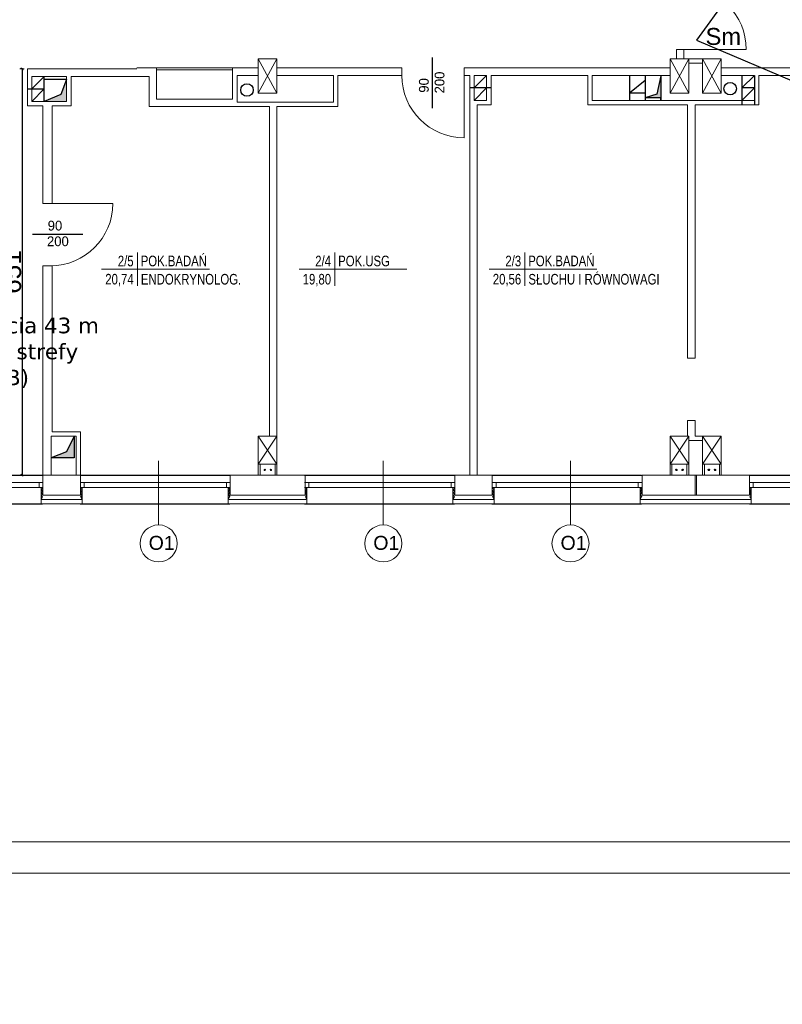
# Model space of a CAD drawing. Header units: millimetres. Extents: x 126553 to 403692, y -95821 to 38049.
# Tile 150 of 256: x 218546 to 219768, y 5235 to 6814. Entities that reach past the tile are written whole.
import ezdxf
from ezdxf import colors
from ezdxf.entities.mleader import LeaderData, LeaderLine
from ezdxf.enums import TextEntityAlignment as Align
from ezdxf.math import Vec2, Vec3

# ---------------------------------------------------------------- set-up
doc = ezdxf.new("R2010")
doc.units = ezdxf.units.MM
for name, color, linetype, lineweight in [('_(06 GRUBA)', 7, 'Continuous', 40), ('docieplenie', 6, 'Continuous', 18), ('docieplenie zew.', 6, 'Continuous', 18), ('OKNA', 7, 'Continuous', 13), ('opisy', 7, 'Continuous', 18), ('ramki', 250, 'Continuous', 13), ('TEREN', 1, 'Continuous', 40), ('WYMIAR', 7, 'Continuous', 18), ('ŚCIANY CIENKIE', 7, 'Continuous', 18), ('ŚCIANY GRUBE', 7, 'Continuous', 20)]:
    doc.layers.add(name, color=color, linetype=linetype, lineweight=lineweight)
doc.layers.add('KOMINY', color=94, linetype='Continuous', plot=False)
doc.layers.add('WENTYLE_WADLIWE', color=1, linetype='Continuous')
doc.layers.add('WIDOK', color=7, linetype='Continuous')
doc.styles.add('Arial', font='arial.ttf')
doc.styles.add('ROMANS', font='romans.shx', dxfattribs={"width": 0.7})
doc.styles.add('STYLE1', font='txt', dxfattribs={"width": 0.8})
doc.linetypes.add('ZIGZAG', pattern='A,0.0001,-0.2,[131,LTYPESHP.SHX,S=0.2,R=0,X=-0.2,Y=0],-0.4,[131,LTYPESHP.SHX,S=0.2,R=180,X=0.2,Y=0],-0.2', length=0.8001)
doc.dimstyles.new('cm_cm 1_100', dxfattribs={"dimtxt": 30, "dimasz": 0.5, "dimexe": 5, "dimexo": 3, "dimgap": 1, "dimtad": 1, "dimdec": 1, "dimrnd": 1, "dimdsep": 46, "dimtxsty": 'Arial', "dimblk": 'B', "dimcen": 0, "dimdle": 5, "dimse1": 1, "dimse2": 1, "dimclrd": 256, "dimclre": 256, "dimclrt": 6, "dimadec": 4, "dimazin": 0, "dimtfac": 1, "dimtdec": 1, "dimtmove": 0, "dimatfit": 3, "dimldrblk": 'NONE', "dimfxl": 1, "dimarcsym": 0})

# ---------------------------------------------------------------- blocks, each defined once
blk = doc.blocks.new('METKA')
for p, q in [((0, 26.9), (0, -26.9)), ((-57.4, 0), (115.4, 0))]:
    blk.add_line(p, q)
at = {"layer": 'opisy', "style": 'STYLE1', "width": 0.8, "flags": 4}
for tag, p in [('NUMER', (-6.1, 4.5)), ('POWIERZCHNIA', (-6, -24.6))]:
    blk.add_attdef(tag, text='', height=17, dxfattribs=at).set_placement(p, align=Align.RIGHT)
for tag, p in [('NAZWA', (5.3, 4.6)), ('POSADZKA', (5.6, -24.7))]:
    blk.add_attdef(tag, p, '', height=17, dxfattribs=at)
blk = doc.blocks.new('stolarka1')
at = {"layer": 'opisy', "color": 8}
blk.add_line((6731.2, -4655), (6731.2, -4757.8), dxfattribs=at)
at = {"layer": 'opisy'}
blk.add_circle((6731.2, -4787.5), 29.7, dxfattribs=at)
at = {"layer": 'opisy', "insert": (6715.2, -4775.4), "char_height": 22.4, "width": 15.9, "attachment_point": 1}
blk.add_mtext('{\\fArial|b0|i0|c238|p34;O1}', dxfattribs=at)
blk = doc.blocks.new('B')
at = {"color": 2}
blk.add_line((-3.5, -3.5), (3.5, 3.5), dxfattribs=at)
at = {"color": 6}
blk.add_line((-2.5, 0), (2.5, 0), dxfattribs=at)
blk.add_line((0, -7), (0, 7))
blk = doc.blocks.new('*D3053')
at = {"layer": 'Defpoints', "color": 0, "lineweight": -3}
for p in [(218558.7, 6734.9), (218550.2, 6083.7), (218568.6, 6083.7)]:
    blk.add_point(p, dxfattribs=at)
at = {"layer": 'WYMIAR', "lineweight": -2}
blk.add_line((218550.2, 6734.4), (218550.2, 6084.2), dxfattribs=at)
at = {"layer": 'WYMIAR', "lineweight": -2, "xscale": 0.5, "yscale": 0.5, "zscale": 0.5}
for p, rotation in [((218550.2, 6734.9), 90), ((218550.2, 6083.7), 270)]:
    blk.add_blockref('B', p, dxfattribs=dict(at, rotation=rotation))
at = {"layer": 'WYMIAR', "color": 6, "lineweight": -3, "insert": (218533.9, 6409.3), "char_height": 30, "attachment_point": 5, "rotation": 90, "style": 'Arial'}
blk.add_mtext('651', dxfattribs=at)
blk = doc.blocks.new('_None')

msp = doc.modelspace()

# ---------------------------------------------------------------- hatches: boundary and pattern name
at = {"layer": 'KOMINY'}
for points in [[(218621.72515, 6717.87339), (218621.70515, 6717.87339), (218612.50165, 6693.69312), (218585.72515, 6682.87339), (218621.72515, 6682.87339)], [(219548.72515, 6688.67806), (219573.72515, 6688.67806), (219573.72515, 6723.67806), (219567.49467, 6694.58797)], [(218633.70233, 6146.17806), (218621.49963, 6121.07489), (218596.72515, 6111.17806), (218633.70233, 6111.17806)]]:
    msp.add_hatch(color=0, dxfattribs=at).paths.add_polyline_path(points)

# ---------------------------------------------------------------- linework, layer by layer
at = {"layer": 'docieplenie', "color": 0, "linetype": 'ZIGZAG'}
for p, q in [((218580.92678, 6060.0264), (218583.4985, 6062.51847)), ((218583.4985, 6062.51847), (218582.2516, 6063.5308)), ((218643.88954, 6062.70489), (218644.75314, 6063.45522)), ((218646.51761, 6060.64146), (218643.88954, 6062.70489)), ((218883.44059, 6060.69675), (218881.21666, 6063.24586)), ((219004.18805, 6058.65362), (219006.44118, 6061.48408)), ((219006.44118, 6061.48408), (219004.25247, 6063.47824)), ((219240.92678, 6060.0264), (219243.4985, 6062.51847)), ((219243.4985, 6062.51847), (219242.2516, 6063.5308)), ((219303.88954, 6062.70489), (219304.75314, 6063.45522)), ((219306.51761, 6060.64146), (219303.88954, 6062.70489)), ((219543.44059, 6060.69675), (219541.21666, 6063.24586)), ((219716.18795, 6058.65362), (219718.44109, 6061.48408)), ((219716.18805, 6058.65362), (219718.44118, 6061.48408)), ((219718.44109, 6061.48408), (219716.25238, 6063.47824)), ((219718.44118, 6061.48408), (219716.25247, 6063.47824)), ((218580.87527, 6050.75245), (218583.52154, 6053.12851)), ((218583.22188, 6048.92405), (218580.87527, 6050.75245)), ((218580.91371, 6055.08295), (218583.51845, 6057.59137)), ((218583.52154, 6053.12851), (218580.91371, 6055.08295)), ((218580.91518, 6046.39691), (218583.22188, 6048.92405)), ((218582.20655, 6044.72881), (218580.91518, 6046.39691)), ((218583.51845, 6057.59137), (218580.92678, 6060.0264)), ((218643.86665, 6053.75122), (218646.48004, 6056.10187)), ((218646.46684, 6051.59823), (218643.86665, 6053.75122)), ((218643.88954, 6058.54051), (218646.51761, 6060.64146)), ((218646.48004, 6056.10187), (218643.88954, 6058.54051)), ((218644.12668, 6049.11117), (218646.46684, 6051.59823)), ((218646.57836, 6047.21799), (218644.12668, 6049.11117)), ((218645.05118, 6044.72881), (218646.57836, 6047.21799)), ((218880.95002, 6052.62216), (218883.37529, 6055.27165)), ((218883.20668, 6049.22323), (218880.95002, 6052.62216)), ((218880.98275, 6046.70681), (218883.20668, 6049.22323)), ((218882.1639, 6044.7064), (218880.98275, 6046.70681)), ((218881.08591, 6058.14754), (218883.44059, 6060.69675)), ((218883.37529, 6055.27165), (218881.08591, 6058.14754)), ((219006.24806, 6056.14476), (219004.18805, 6058.65362)), ((219004.18805, 6053.70033), (219006.24806, 6056.14476)), ((219006.31249, 6051.96342), (219004.18805, 6053.70033)), ((219004.18805, 6049.13296), (219006.31249, 6051.96342)), ((219006.24806, 6047.01012), (219004.18805, 6049.13296)), ((219004.89624, 6044.7064), (219006.24806, 6047.01012)), ((219240.87527, 6050.75245), (219243.52154, 6053.12851)), ((219243.22188, 6048.92405), (219240.87527, 6050.75245)), ((219240.91371, 6055.08295), (219243.51845, 6057.59137)), ((219243.52154, 6053.12851), (219240.91371, 6055.08295)), ((219240.91518, 6046.39691), (219243.22188, 6048.92405)), ((219242.20655, 6044.72881), (219240.91518, 6046.39691)), ((219243.51845, 6057.59137), (219240.92678, 6060.0264)), ((219303.86665, 6053.75122), (219306.48004, 6056.10187)), ((219306.46684, 6051.59823), (219303.86665, 6053.75122)), ((219303.88954, 6058.54051), (219306.51761, 6060.64146)), ((219306.48004, 6056.10187), (219303.88954, 6058.54051)), ((219304.12668, 6049.11117), (219306.46684, 6051.59823)), ((219306.57836, 6047.21799), (219304.12668, 6049.11117)), ((219305.05118, 6044.72881), (219306.57836, 6047.21799)), ((219540.95002, 6052.62216), (219543.37529, 6055.27165)), ((219543.20668, 6049.22323), (219540.95002, 6052.62216)), ((219540.98275, 6046.70681), (219543.20668, 6049.22323)), ((219542.1639, 6044.7064), (219540.98275, 6046.70681)), ((219541.08591, 6058.14754), (219543.44059, 6060.69675)), ((219543.37529, 6055.27165), (219541.08591, 6058.14754)), ((219718.24797, 6056.14476), (219716.18795, 6058.65362)), ((219716.18795, 6053.70033), (219718.24797, 6056.14476)), ((219718.31239, 6051.96342), (219716.18795, 6053.70033)), ((219716.18795, 6049.13296), (219718.31239, 6051.96342)), ((219718.24797, 6047.01012), (219716.18795, 6049.13296)), ((219718.24806, 6056.14476), (219716.18805, 6058.65362)), ((219716.18805, 6053.70033), (219718.24806, 6056.14476)), ((219718.31249, 6051.96342), (219716.18805, 6053.70033)), ((219716.18805, 6049.13296), (219718.31249, 6051.96342)), ((219718.24806, 6047.01012), (219716.18805, 6049.13296)), ((218582.20655, 6044.72881), (218645.05118, 6044.72881)), ((218882.1639, 6044.7064), (219004.89624, 6044.7064)), ((219242.20655, 6044.72881), (219305.05118, 6044.72881)), ((219542.1639, 6044.7064), (219718.72515, 6044.7064)), ((219578.73746, 6044.7064), (219718.72505, 6044.7064))]:
    msp.add_line(p, q, dxfattribs=at)
at = {"layer": 'docieplenie', "color": 0}
for p, q in [((219006.72515, 6037.67806), (219006.72515, 6063.67806)), ((218880.72515, 6051.67806), (218880.72515, 6037.67806)), ((219540.72515, 6051.67806), (219540.72515, 6037.67806))]:
    msp.add_line(p, q, dxfattribs=at)
at = {"layer": 'docieplenie', "color": 0, "lineweight": 0}
for points in [[(219598.72515, 6751.17806), (219598.72515, 6766.11791)], [(219610.72515, 6751.17806), (219610.72515, 6766.11791)], [(219258.72515, 6724.48194), (219258.72515, 6624.48194)], [(218595.72515, 6519.2153), (218695.72515, 6519.2153)]]:
    msp.add_lwpolyline(points, dxfattribs=at)
at = {"layer": 'docieplenie', "color": 0}
msp.add_lwpolyline([(219611.22515, 6766.11791), (219710.72515, 6766.11791)], dxfattribs=at)
msp.add_lwpolyline([(219611.22515, 6766.11791), (219710.72515, 6766.11791)], dxfattribs=at)
at = {"layer": 'docieplenie', "color": 0, "lineweight": 30}
for points in [[(219207.81041, 6672.15834), (219207.81041, 6753.02628)], [(218566.71698, 6469.96129), (218647.58492, 6469.96129)]]:
    msp.add_lwpolyline(points, dxfattribs=at)
at = {"layer": 'docieplenie', "color": 0}
msp.add_arc((219610.72515, 6766.11791), 100, 0, 90, dxfattribs=at)
at = {"layer": 'docieplenie', "color": 0, "lineweight": 0}
for centre, start, end in [((219258.72515, 6724.48194), 180, 270), ((218595.72515, 6519.2153), 270, 0)]:
    msp.add_arc(centre, 100, start, end, dxfattribs=at)
at = {"layer": 'docieplenie zew.', "color": 0}
for p, q in [((218583.72515, 6063.67806), (218580.72515, 6063.67806)), ((218580.72515, 6063.67806), (218580.72515, 6037.67806)), ((218646.72515, 6063.67806), (218643.72515, 6063.67806)), ((218646.72515, 6037.67806), (218646.72515, 6063.67806)), ((218883.72515, 6063.67806), (218880.72515, 6063.67806)), ((218880.72515, 6063.67806), (218880.72515, 6037.67806)), ((218883.72515, 6063.67806), (218880.72515, 6063.67806)), ((218880.72515, 6063.67806), (218880.72515, 6051.67806)), ((219006.72515, 6063.67806), (219003.72515, 6063.67806)), ((219006.72515, 6063.67806), (219003.72515, 6063.67806)), ((219006.72515, 6037.67806), (219006.72515, 6063.67806)), ((219243.72515, 6063.67806), (219240.72515, 6063.67806)), ((219240.72515, 6063.67806), (219240.72515, 6037.67806)), ((219306.72515, 6063.67806), (219303.72515, 6063.67806)), ((219306.72515, 6037.67806), (219306.72515, 6063.67806)), ((219543.72515, 6063.67806), (219540.72515, 6063.67806)), ((219540.72515, 6063.67806), (219540.72515, 6037.67806)), ((219543.72515, 6063.67806), (219540.72515, 6063.67806)), ((219540.72515, 6063.67806), (219540.72515, 6051.67806)), ((219718.72505, 6063.67806), (219715.72505, 6063.67806)), ((219718.72505, 6063.67806), (219715.72505, 6063.67806)), ((219718.72515, 6063.67806), (219715.72515, 6063.67806)), ((219718.72515, 6063.67806), (219715.72515, 6063.67806)), ((219718.72505, 6037.67806), (219718.72505, 6063.67806)), ((219718.72515, 6037.67806), (219718.72515, 6063.67806)), ((218580.72515, 6037.67806), (218643.72515, 6037.67806)), ((218643.72515, 6037.67806), (218646.72515, 6037.67806)), ((218880.72515, 6037.67806), (219003.72515, 6037.67806)), ((218880.72515, 6037.67806), (219003.72515, 6037.67806)), ((219003.72515, 6037.67806), (219006.72515, 6037.67806)), ((219003.72515, 6037.67806), (219006.72515, 6037.67806)), ((219240.72515, 6037.67806), (219303.72515, 6037.67806)), ((219303.72515, 6037.67806), (219306.72515, 6037.67806)), ((219540.72515, 6037.67806), (219663.72515, 6037.67806)), ((219540.72515, 6037.67806), (219718.72515, 6037.67806)), ((219578.73746, 6037.67806), (219663.72505, 6037.67806)), ((219578.73746, 6037.67806), (219718.72505, 6037.67806)), ((219663.72505, 6037.67806), (219666.72505, 6037.67806)), ((219663.72505, 6037.67806), (219666.72505, 6037.67806)), ((219663.72515, 6037.67806), (219666.72515, 6037.67806)), ((219663.72515, 6037.67806), (219666.72515, 6037.67806))]:
    msp.add_line(p, q, dxfattribs=at)
at = {"layer": 'KOMINY', "color": 0}
for p, q in [((219294.72515, 6724.48194), (219274.72515, 6704.48194)), ((219723.72515, 6724.48194), (219703.72515, 6704.48194)), ((219703.72515, 6724.48194), (219703.72515, 6677.48194)), ((219723.72515, 6724.48194), (219723.72515, 6677.48194)), ((218585.72515, 6722.87339), (218565.72515, 6702.87339)), ((218585.72515, 6682.87339), (218585.72515, 6722.87339)), ((218621.72515, 6717.87339), (218585.72515, 6717.87339)), ((218621.72515, 6717.92593), (218612.50165, 6693.69312)), ((219523.72515, 6723.67806), (219523.72515, 6683.67806)), ((219548.72515, 6716.17806), (219523.72515, 6696.17806)), ((219548.72515, 6723.67806), (219548.72515, 6683.67806)), ((219573.72515, 6723.67806), (219567.49467, 6694.58797)), ((219573.72515, 6723.67806), (219573.72515, 6683.67806)), ((218558.72515, 6702.87339), (218585.72515, 6702.87339)), ((218585.72515, 6702.87339), (218565.72515, 6682.87339)), ((218612.50165, 6693.69312), (218585.72515, 6682.87339)), ((219301.72515, 6704.48194), (219267.72515, 6704.48194)), ((219294.72515, 6704.48194), (219274.72515, 6684.48194)), ((219548.72515, 6696.17806), (219523.72515, 6696.17806)), ((219567.49467, 6694.58797), (219548.72515, 6688.67806)), ((219723.72515, 6704.48194), (219703.72515, 6704.48194)), ((219723.72515, 6704.48194), (219703.72515, 6684.48194)), ((219573.72515, 6688.67806), (219548.72515, 6688.67806)), ((219573.72515, 6683.67806), (219573.72515, 6688.67806)), ((218633.70233, 6146.17806), (218621.49963, 6121.07489)), ((218633.70233, 6146.17806), (218633.70233, 6111.17806)), ((218621.49963, 6121.07489), (218596.72515, 6111.17806)), ((218633.70233, 6111.17806), (218596.72515, 6111.17806))]:
    msp.add_line(p, q, dxfattribs=at)
for centre in [(218910.69548, 6700.98248), (219684.95195, 6703.18801)]:
    msp.add_circle(centre, 10, dxfattribs=at)
at = {"layer": 'OKNA', "color": 0}
for p, q in [((218343.10015, 6071.67806), (218583.10015, 6071.67806)), ((218343.10015, 6063.67806), (218583.10015, 6063.67806)), ((218577.72515, 6063.67806), (218577.72515, 6071.67806)), ((218643.10015, 6071.67806), (218883.10015, 6071.67806)), ((218643.10015, 6063.67806), (218883.10015, 6063.67806)), ((218649.72515, 6063.67806), (218649.72515, 6071.67806)), ((218877.72515, 6063.67806), (218877.72515, 6071.67806)), ((219003.10015, 6071.67806), (219243.10015, 6071.67806)), ((219003.10015, 6063.67806), (219243.10015, 6063.67806)), ((219009.72515, 6063.67806), (219009.72515, 6071.67806)), ((219237.72515, 6063.67806), (219237.72515, 6071.67806)), ((219303.10015, 6071.67806), (219543.10015, 6071.67806)), ((219303.10015, 6063.67806), (219543.10015, 6063.67806)), ((219309.72515, 6063.67806), (219309.72515, 6071.67806)), ((219537.72515, 6063.67806), (219537.72515, 6071.67806)), ((219715.72505, 6071.67806), (219955.72505, 6071.67806)), ((219715.72505, 6063.67806), (219955.72505, 6063.67806)), ((219715.72515, 6071.67806), (219749.80853, 6071.67806)), ((219715.72515, 6063.67806), (219749.80853, 6063.67806)), ((219721.72505, 6063.67806), (219721.72505, 6071.67806)), ((219721.72515, 6063.67806), (219721.72515, 6071.67806))]:
    msp.add_line(p, q, dxfattribs=at)
at = {"layer": 'ramki', "color": 0, "ltscale": 0.6}
for points in [[(213966.30998, 9645.64919), (226870.0253, 9645.64919), (226870.0253, 5445.64919), (213966.30998, 5445.64919)], [(214166.30998, 9595.64919), (226820.0253, 9595.64919), (226820.0253, 5495.64919), (214166.30998, 5495.64919)]]:
    msp.add_lwpolyline(points, close=True, dxfattribs=at)
at = {"layer": 'WIDOK', "color": 0}
for p, q in [((218343.10015, 6083.67806), (218583.10015, 6083.67806)), ((218643.10015, 6083.67806), (218883.10015, 6083.67806)), ((219003.10015, 6083.67806), (219243.10015, 6083.67806)), ((219303.10015, 6083.67806), (219543.10015, 6083.67806)), ((219715.72505, 6083.67806), (219955.72505, 6083.67806)), ((219715.72515, 6083.67806), (219749.80853, 6083.67806)), ((218343.10015, 6037.67806), (218583.10015, 6037.67806)), ((218643.10015, 6037.67806), (218883.10015, 6037.67806)), ((219003.10015, 6037.67806), (219243.10015, 6037.67806)), ((219303.10015, 6037.67806), (219543.10015, 6037.67806)), ((219715.72505, 6037.67806), (219955.72505, 6037.67806)), ((219715.72515, 6037.67806), (219749.80853, 6037.67806))]:
    msp.add_line(p, q, dxfattribs=at)
at = {"layer": 'ŚCIANY CIENKIE', "color": 0}
for p, q in [((218958.72515, 6751.17806), (218928.72515, 6696.17806)), ((218928.72515, 6751.17806), (218958.72515, 6696.17806)), ((219618.72505, 6751.17806), (219588.72505, 6696.17806)), ((219588.72505, 6751.17806), (219618.72505, 6696.17806)), ((219618.72515, 6751.17806), (219588.72515, 6696.17806)), ((219588.72515, 6751.17806), (219618.72515, 6696.17806)), ((219670.72505, 6751.17806), (219640.72505, 6696.17806)), ((219640.72505, 6751.17806), (219670.72505, 6696.17806)), ((219670.72515, 6751.17806), (219640.72515, 6696.17806)), ((219640.72515, 6751.17806), (219670.72515, 6696.17806)), ((218765.72515, 6736.48194), (218887.72515, 6736.48194)), ((218765.72515, 6733.48194), (218887.72515, 6733.48194)), ((218958.72515, 6146.17806), (218928.72515, 6101.17806)), ((218928.72515, 6146.17806), (218958.72515, 6101.17806)), ((219618.72505, 6146.17806), (219588.72505, 6101.17806)), ((219588.72505, 6146.17806), (219618.72505, 6101.17806)), ((219618.72515, 6146.17806), (219588.72515, 6101.17806)), ((219588.72515, 6146.17806), (219618.72515, 6101.17806)), ((219670.72505, 6146.17806), (219640.72505, 6101.17806)), ((219640.72505, 6146.17806), (219670.72505, 6101.17806)), ((219670.72515, 6146.17806), (219640.72515, 6101.17806)), ((219640.72515, 6146.17806), (219670.72515, 6101.17806))]:
    msp.add_line(p, q, dxfattribs=at)
at = {"layer": 'ŚCIANY GRUBE', "color": 0}
for p, q in [((219610.72515, 6766.11791), (219598.72515, 6766.11791)), ((218928.72515, 6751.17806), (218928.72515, 6696.17806)), ((218928.72515, 6751.17806), (218958.72515, 6751.17806)), ((218958.72515, 6696.17806), (218958.72515, 6751.17806)), ((219618.72505, 6751.17806), (219588.72505, 6751.17806)), ((219588.72505, 6696.17806), (219588.72505, 6751.17806)), ((219588.72515, 6751.17806), (219588.72515, 6696.17806)), ((219588.72515, 6751.17806), (219618.72515, 6751.17806)), ((219630.72505, 6751.17806), (219618.72505, 6751.17806)), ((219618.72505, 6751.17806), (219618.72505, 6696.17806)), ((219630.72505, 6744.17806), (219618.72505, 6744.17806)), ((219618.72515, 6696.17806), (219618.72515, 6751.17806)), ((219618.72515, 6751.17806), (219628.72515, 6751.17806)), ((219618.72515, 6744.17806), (219628.72515, 6744.17806)), ((219628.72515, 6751.17806), (219630.72515, 6751.17806)), ((219628.72515, 6744.17806), (219630.72515, 6744.17806)), ((219640.72505, 6751.17806), (219630.72505, 6751.17806)), ((219640.72505, 6744.17806), (219630.72505, 6744.17806)), ((219630.72515, 6751.17806), (219640.72515, 6751.17806)), ((219630.72515, 6744.17806), (219640.72515, 6744.17806)), ((219670.72505, 6751.17806), (219640.72505, 6751.17806)), ((219640.72505, 6696.17806), (219640.72505, 6751.17806)), ((219640.72515, 6751.17806), (219640.72515, 6696.17806)), ((219640.72515, 6751.17806), (219670.72515, 6751.17806)), ((219670.72505, 6751.17806), (219670.72505, 6696.17806)), ((219670.72515, 6696.17806), (219670.72515, 6751.17806)), ((218558.72515, 6734.87339), (218734.22515, 6734.87339)), ((218558.72515, 6675.87339), (218558.72515, 6734.87339)), ((218734.22515, 6736.48194), (218765.72515, 6736.48194)), ((218765.72515, 6736.48194), (218765.72515, 6686.48194)), ((218887.72515, 6686.48194), (218887.72515, 6736.48194)), ((218887.72515, 6736.48194), (218928.72515, 6736.48194)), ((218894.72515, 6724.48194), (218928.72515, 6724.48194)), ((218894.72515, 6681.48194), (218894.72515, 6724.48194)), ((218958.72515, 6736.48194), (219158.68975, 6736.48194)), ((218958.72515, 6724.48194), (219049.20848, 6724.48194)), ((219049.20848, 6681.48194), (219049.20848, 6724.48194)), ((219056.20848, 6674.48194), (219056.20848, 6724.48194)), ((219056.20848, 6724.48194), (219158.68975, 6724.48194)), ((219158.68975, 6736.48194), (219158.68975, 6724.48194)), ((219158.72515, 6736.48194), (219158.72515, 6724.48194)), ((219158.72515, 6736.48194), (219158.72515, 6724.48194)), ((219158.76054, 6736.48194), (219158.76054, 6724.48194)), ((219258.72515, 6736.48194), (219258.72515, 6724.48194)), ((219258.72515, 6736.48194), (219588.72515, 6736.48194)), ((219258.72515, 6724.48194), (219258.72515, 6736.48194)), ((219258.72515, 6724.48194), (219258.72515, 6736.48194)), ((219258.72515, 6736.48194), (219258.72515, 6716.48194)), ((219258.72515, 6724.48194), (219258.72515, 6736.48194)), ((219258.72515, 6724.48194), (219258.72515, 6736.48194)), ((219258.72515, 6736.48194), (219258.72515, 6724.48194)), ((219258.72515, 6724.48194), (219267.72515, 6724.48194)), ((219267.72515, 6083.67806), (219267.72515, 6724.48194)), ((219274.72515, 6724.48194), (219274.72515, 6684.48194)), ((219274.72515, 6684.48194), (219274.72515, 6724.48194)), ((219274.72515, 6724.48194), (219294.72515, 6724.48194)), ((219294.72515, 6684.48194), (219294.72515, 6724.48194)), ((219301.72515, 6677.48194), (219301.72515, 6724.48194)), ((219301.72515, 6724.48194), (219456.72515, 6724.48194)), ((219456.72515, 6677.48194), (219456.72515, 6724.48194)), ((219463.72515, 6724.48194), (219463.72515, 6684.48194)), ((219463.72515, 6684.48194), (219463.72515, 6724.48194)), ((219463.72515, 6724.48194), (219588.72515, 6724.48194)), ((219588.72505, 6736.48194), (219578.73746, 6736.48194)), ((219578.73746, 6736.48194), (219588.72505, 6736.48194)), ((219588.72505, 6724.48194), (219578.73746, 6724.48194)), ((219578.73746, 6724.48194), (219588.72505, 6724.48194)), ((220042.25905, 6736.48194), (219670.72505, 6736.48194)), ((219730.72505, 6736.48194), (219670.72505, 6736.48194)), ((219723.72505, 6724.48194), (219670.72505, 6724.48194)), ((219723.72505, 6724.48194), (219670.72505, 6724.48194)), ((219749.80853, 6736.48194), (219670.72515, 6736.48194)), ((219723.72515, 6724.48194), (219670.72515, 6724.48194)), ((219723.72515, 6724.48194), (219670.72515, 6724.48194)), ((219723.72505, 6684.48194), (219723.72505, 6724.48194)), ((219723.72515, 6684.48194), (219723.72515, 6724.48194)), ((219795.72505, 6724.48194), (219730.72505, 6724.48194)), ((219730.72505, 6677.48194), (219730.72505, 6724.48194)), ((219749.80853, 6724.48194), (219730.72515, 6724.48194)), ((219730.72515, 6677.48194), (219730.72515, 6724.48194)), ((218565.72515, 6682.87339), (218565.72515, 6722.87339)), ((218565.72515, 6722.87339), (218621.72515, 6722.87339)), ((218621.72515, 6682.87339), (218621.72515, 6722.87339)), ((218621.72515, 6682.87339), (218621.72515, 6717.87339)), ((218628.72515, 6675.87339), (218628.72515, 6722.87339)), ((218628.72515, 6722.87339), (218639.22515, 6722.87339)), ((218639.22515, 6722.90064), (218753.72515, 6722.90064)), ((218753.72515, 6674.48194), (218753.72515, 6722.90064)), ((219056.20848, 6674.48194), (219056.20848, 6717.48194)), ((218621.72515, 6682.87339), (218621.72515, 6707.87339)), ((218928.72515, 6696.17806), (218958.72515, 6696.17806)), ((219618.72505, 6696.17806), (219588.72505, 6696.17806)), ((219588.72515, 6696.17806), (219618.72515, 6696.17806)), ((219670.72505, 6696.17806), (219640.72505, 6696.17806)), ((219640.72515, 6696.17806), (219670.72515, 6696.17806)), ((218565.72515, 6682.87339), (218585.72515, 6682.87339)), ((218585.72515, 6682.87339), (218621.72515, 6682.87339)), ((218765.72515, 6686.48194), (218887.72515, 6686.48194)), ((218946.72515, 6681.48194), (218894.72515, 6681.48194)), ((219049.20848, 6681.48194), (218946.72515, 6681.48194)), ((219274.72515, 6684.48194), (219294.72515, 6684.48194)), ((219279.72515, 6083.67806), (219279.72515, 6677.48194)), ((219279.72515, 6677.48194), (219301.72515, 6677.48194)), ((219456.72515, 6677.48194), (219616.72515, 6677.48194)), ((219463.72515, 6684.48194), (219628.72515, 6684.48194)), ((219578.73746, 6684.48194), (219630.72505, 6684.48194)), ((219578.73746, 6677.48194), (219616.72505, 6677.48194)), ((219616.72505, 6677.48194), (219616.72505, 6271.17806)), ((219616.72515, 6677.48194), (219616.72515, 6271.17806)), ((219730.72505, 6677.48194), (219628.72505, 6677.48194)), ((219628.72505, 6677.48194), (219628.72505, 6271.17806)), ((219628.72515, 6684.48194), (219723.72515, 6684.48194)), ((219628.72515, 6677.48194), (219628.72515, 6271.17806)), ((219628.72515, 6677.48194), (219730.72515, 6677.48194)), ((219730.72515, 6677.48194), (219628.72515, 6677.48194)), ((219723.72505, 6684.48194), (219630.72505, 6684.48194)), ((219723.72515, 6684.48194), (219630.72515, 6684.48194)), ((219730.72505, 6677.48194), (219640.72505, 6677.48194)), ((219730.72515, 6677.48194), (219640.72515, 6677.48194)), ((218558.72515, 6675.87339), (218583.72515, 6675.87339)), ((218583.72515, 6675.87339), (218583.72515, 6519.2153)), ((218598.72515, 6675.87339), (218628.72515, 6675.87339)), ((218598.72515, 6675.87339), (218598.72515, 6519.2153)), ((218753.72515, 6674.48194), (218946.72515, 6674.48194)), ((218946.72515, 6146.17806), (218946.72515, 6674.48194)), ((218958.72515, 6146.17806), (218958.72515, 6674.48194)), ((218958.72515, 6674.48194), (219056.20848, 6674.48194)), ((218583.72515, 6519.2153), (218598.72515, 6519.2153)), ((218595.72515, 6519.2153), (218583.72515, 6519.2153)), ((218583.72515, 6419.2153), (218598.72515, 6419.2153)), ((218583.72515, 6419.2153), (218583.72515, 6083.67806)), ((218595.72515, 6419.2153), (218583.72515, 6419.2153)), ((218598.72515, 6419.2153), (218598.72515, 6153.17806)), ((219616.72505, 6271.17806), (219628.72505, 6271.17806)), ((219616.72515, 6271.17806), (219628.72515, 6271.17806)), ((219616.72505, 6171.17806), (219628.72505, 6171.17806)), ((219616.72505, 6171.17806), (219616.72505, 6146.17806)), ((219616.72515, 6146.17806), (219616.72515, 6171.17806)), ((219616.72515, 6171.17806), (219628.72515, 6171.17806)), ((219616.72515, 6171.17806), (219616.72515, 6146.17806)), ((219628.72505, 6171.17806), (219628.72505, 6146.17806)), ((219628.72515, 6171.17806), (219628.72515, 6146.17806)), ((218596.72515, 6146.17806), (218596.72515, 6083.67806)), ((218636.72515, 6146.17806), (218596.72515, 6146.17806)), ((218636.72515, 6146.17806), (218596.72515, 6146.17806)), ((218596.72515, 6146.17806), (218635.72515, 6146.17806)), ((218596.72515, 6146.17806), (218596.72515, 6083.67806)), ((218598.70233, 6146.17806), (218633.70233, 6146.17806)), ((218643.72515, 6153.17806), (218598.72516, 6153.17806)), ((218636.72515, 6083.67806), (218636.72515, 6146.17806)), ((218643.72515, 6083.67806), (218643.72515, 6153.17806)), ((218928.72515, 6146.17806), (218928.72515, 6101.17806)), ((218928.72515, 6146.17806), (218958.72515, 6146.17806)), ((218958.72515, 6101.17806), (218958.72515, 6146.17806)), ((219618.72505, 6146.17806), (219588.72505, 6146.17806)), ((219588.72505, 6101.17806), (219588.72505, 6146.17806)), ((219588.72515, 6146.17806), (219588.72515, 6101.17806)), ((219588.72515, 6146.17806), (219618.72515, 6146.17806)), ((219618.72505, 6146.17806), (219618.72505, 6101.17806)), ((219618.72515, 6101.17806), (219618.72515, 6146.17806)), ((219628.72505, 6146.17806), (219630.72505, 6146.17806)), ((219628.72515, 6146.17806), (219630.72515, 6146.17806)), ((219640.72505, 6146.17806), (219630.72505, 6146.17806)), ((219630.72515, 6146.17806), (219640.72515, 6146.17806)), ((219670.72505, 6146.17806), (219640.72505, 6146.17806)), ((219640.72505, 6101.17806), (219640.72505, 6146.17806)), ((219640.72515, 6146.17806), (219640.72515, 6101.17806)), ((219640.72515, 6146.17806), (219670.72515, 6146.17806)), ((219670.72505, 6146.17806), (219670.72505, 6101.17806)), ((219670.72515, 6101.17806), (219670.72515, 6146.17806)), ((219630.72505, 6139.17806), (219618.72505, 6139.17806)), ((219618.72515, 6139.17806), (219628.72515, 6139.17806)), ((219628.72515, 6139.17806), (219630.72515, 6139.17806)), ((219640.72505, 6139.17806), (219630.72505, 6139.17806)), ((219630.72515, 6139.17806), (219640.72515, 6139.17806)), ((218928.72515, 6101.17806), (218958.72515, 6101.17806)), ((218928.72515, 6101.17806), (218928.72515, 6083.67806)), ((218928.72524, 6101.1781), (218928.72524, 6083.6781)), ((218931.72515, 6101.17806), (218931.72515, 6083.67806)), ((218955.72515, 6101.17806), (218955.72515, 6083.67806)), ((218958.72515, 6101.17806), (218958.72515, 6083.67806)), ((219618.72505, 6101.17806), (219588.72505, 6101.17806)), ((219588.72515, 6101.17806), (219618.72515, 6101.17806)), ((219588.72515, 6101.17806), (219588.72515, 6083.67806)), ((219588.72515, 6101.17801), (219588.72515, 6083.67801)), ((219588.72524, 6101.1781), (219588.72524, 6083.6781)), ((219591.72515, 6101.17806), (219591.72515, 6083.67806)), ((219591.72515, 6101.17801), (219591.72515, 6083.67801)), ((219615.72515, 6101.17806), (219615.72515, 6083.67806)), ((219615.72515, 6101.17801), (219615.72515, 6083.67801)), ((219618.72505, 6101.17806), (219618.72505, 6083.67806)), ((219618.72515, 6101.17806), (219618.72515, 6083.67806)), ((219618.72515, 6101.17801), (219618.72515, 6083.67801)), ((219640.72505, 6101.17806), (219640.72505, 6083.67806)), ((219670.72505, 6101.17806), (219640.72505, 6101.17806)), ((219640.72505, 6101.17801), (219640.72505, 6083.67801)), ((219640.72515, 6101.17806), (219670.72515, 6101.17806)), ((219640.72515, 6101.17806), (219640.72515, 6083.67806)), ((219643.72505, 6101.17806), (219643.72505, 6083.67806)), ((219643.72505, 6101.17801), (219643.72505, 6083.67801)), ((219667.72505, 6101.17806), (219667.72505, 6083.67806)), ((219667.72505, 6101.17801), (219667.72505, 6083.67801)), ((219670.72496, 6101.1781), (219670.72496, 6083.6781)), ((219670.72505, 6101.17806), (219670.72505, 6083.67806)), ((219670.72505, 6101.17801), (219670.72505, 6083.67801)), ((218583.72515, 6083.67806), (218583.72515, 6051.67806)), ((218643.72515, 6083.67806), (218583.72515, 6083.67806)), ((218590.72515, 6083.67806), (218636.72515, 6083.67806)), ((218643.72515, 6051.67806), (218643.72515, 6083.67806)), ((218883.72515, 6083.67806), (218883.72515, 6051.67806)), ((219003.72515, 6083.67806), (218883.72515, 6083.67806)), ((219003.72515, 6051.67806), (219003.72515, 6083.67806)), ((219243.72515, 6083.67806), (219243.72515, 6051.67806)), ((219303.72515, 6083.67806), (219243.72515, 6083.67806)), ((219303.72515, 6083.67806), (219298.72515, 6083.67806)), ((219303.72515, 6051.67806), (219303.72515, 6083.67806)), ((219543.72515, 6051.67806), (219543.72515, 6083.67806)), ((219543.72515, 6083.67806), (219628.72515, 6083.67806)), ((219543.72515, 6083.67806), (219548.72515, 6083.67806)), ((219628.72505, 6083.67806), (219578.73746, 6083.67806)), ((219630.72505, 6083.67806), (219628.72505, 6083.67806)), ((219628.72505, 6083.67806), (219628.72505, 6051.67806)), ((219628.72515, 6083.67806), (219630.72515, 6083.67806)), ((219715.72505, 6083.67806), (219630.72505, 6083.67806)), ((219630.72505, 6083.67806), (219630.72505, 6051.67806)), ((219630.72515, 6083.67806), (219715.72515, 6083.67806)), ((219715.72505, 6051.67806), (219715.72505, 6083.67806)), ((219715.72515, 6083.67806), (219715.72515, 6051.67806)), ((218583.72515, 6051.67806), (218643.72515, 6051.67806)), ((218883.72515, 6051.67806), (219003.72515, 6051.67806)), ((219243.72515, 6051.67806), (219303.72515, 6051.67806)), ((219715.72515, 6051.67806), (219543.72515, 6051.67806)), ((219578.73746, 6051.67806), (219715.72505, 6051.67806))]:
    msp.add_line(p, q, dxfattribs=at)
for centre in [(218939.05609, 6092.12401), (218949.05609, 6092.12401), (219598.3942, 6092.12396), (219599.05609, 6092.12401), (219608.3942, 6092.12396), (219609.05609, 6092.12401), (219650.39411, 6092.12401), (219651.056, 6092.12396), (219660.39411, 6092.12401), (219661.056, 6092.12396)]:
    msp.add_circle(centre, 1.06853, dxfattribs=at)

# ---------------------------------------------------------------- block references
at = {"layer": 'opisy', "color": 0}
for p, values in [((218735.08603, 6413.94252), {'NAZWA': 'POK.BADAŃ', 'POSADZKA': 'ENDOKRYNOLOG.', 'NUMER': '2/5', 'POWIERZCHNIA': '20,74'}), ((219356.08016, 6413.94252), {'NAZWA': 'POK.BADAŃ ', 'POSADZKA': 'SŁUCHU I RÓWNOWAGI', 'NUMER': '2/3', 'POWIERZCHNIA': '20,56'})]:
    msp.add_blockref('METKA', p, dxfattribs=at).add_auto_attribs(values)
ref = msp.add_blockref('METKA', (219051.47785, 6413.94252), dxfattribs=at)
ref.add_attrib('NAZWA', 'POK.USG', (219056.8191, 6418.50151), dxfattribs={"height": 17, "style": 'STYLE1', "width": 0.8, "flags": 4})
ref.add_attrib('NUMER', '2/4', dxfattribs={"height": 17, "style": 'STYLE1', "width": 0.8, "flags": 4}).set_placement((219045.3354, 6418.40995), align=Align.RIGHT)
ref.add_attrib('POWIERZCHNIA', '19,80', dxfattribs={"height": 17, "style": 'STYLE1', "width": 0.8, "flags": 4}).set_placement((219045.43684, 6389.30475), align=Align.RIGHT)
at = {"layer": 'TEREN', "color": 0}
for p in [(212037.88497, 10761.75366), (212397.88497, 10761.75366), (212697.88497, 10761.75366)]:
    msp.add_blockref('stolarka1', p, dxfattribs=at)

# ---------------------------------------------------------------- texts
at = {"layer": 'opisy', "color": 0, "char_height": 15.68, "width": 11.13, "attachment_point": 1, "rotation": 90}
for s, insert in [('200', (219211.37047, 6695.59847)), ('90', (219186.22748, 6696.78635))]:
    msp.add_mtext(s, dxfattribs=dict(at, insert=insert))
at = {"layer": 'opisy', "color": 0, "char_height": 15.68, "width": 11.13, "attachment_point": 1}
for s, insert in [('90', (218591.34499, 6491.54422)), ('200', (218590.15711, 6466.40123))]:
    msp.add_mtext(s, dxfattribs=dict(at, insert=insert))
at = {"layer": 'opisy', "color": 1, "true_color": 0xff0000, "insert": (218311.42209, 6336.12442), "char_height": 25, "width": 776.8981818, "attachment_point": 1}
msp.add_mtext('{\\fVerdana|b0|i0|c238|p34;długość dojścia 43 m \\P(do odrębnej strefy \\Pw pawilonie B)}', dxfattribs=at)
at = {"layer": 'WENTYLE_WADLIWE', "color": 1, "true_color": 0xff0000, "insert": (219645.48224, 6845.87377), "char_height": 27.2, "width": 44.4174403, "attachment_point": 1, "style": 'Arial'}
msp.add_mtext('\\P{\\C5;Sm}', dxfattribs=at)

# ---------------------------------------------------------------- dimensions: what is measured, and where the dimension line sits
at = {"layer": 'WYMIAR', "color": 6, "lineweight": -3}
dim = msp.add_linear_dim(base=(218550.19149, 6083.67806), p1=(218558.72515, 6734.87339), p2=(218568.61899, 6083.67806), angle=90, dimstyle='cm_cm 1_100', dxfattribs=at)
dim.commit()
dim.dimension.update_dxf_attribs({"geometry": '*D3053', "text_midpoint": (218533.8743, 6409.27572)})

# ---------------------------------------------------------------- leaders
at = {"layer": '_(06 GRUBA)', "color": 5, "lineweight": -2}
ml = msp.add_multileader_mtext('Standard', dxfattribs=at)
ml.set_content('drzwi do wymiany na dymoszczelne (Sm)\\Po szerokości skrzydła nieblokowanego minimum 0,9 m w świetle ościeżnicy', color=5, style='ROMANS')
ml.set_leader_properties()
ml.build(insert=Vec2(0, 0))
ml.multileader.update_dxf_attribs({"text_right_attachment_type": 6, "dogleg_length": 0.36, "arrow_head_size": 12, "scale": 3})
ctx = ml.context
ctx.base_point, ctx.scale, ctx.char_height, ctx.arrow_head_size, ctx.landing_gap_size, ctx.plane_origin = Vec3(220732.1025, 5877.81647), 3, 25, 12, 6, Vec3(220244.0059, 5334.97467)
ctx.right_attachment = 6
notes = []
notes.append((ctx, [(1, (1, 1, 0), (221782.6825, 5861.1498), (-1, 0), 1.08, [(2, [(219835.07475, 7062.56884), (219630.81304, 6781.18197)], 0, []), (0, [(221982.28213, 6839.79927)], 0, [])])]))
ctx.mtext.insert, ctx.mtext.flow_direction = Vec3(220738.1025, 5894.48313), 5
for ctx, leaders in notes:
    for number, flags, end, landing, length, lines in leaders:
        leader = LeaderData()
        leader.index, (leader.has_last_leader_line, leader.has_dogleg_vector, leader.attachment_direction) = number, flags
        leader.last_leader_point, leader.dogleg_vector, leader.dogleg_length = Vec3(end), Vec3(landing), length
        for number, points, colour, breaks in lines:
            line = LeaderLine()
            line.index, line.vertices, line.color, line.breaks = number, Vec3.list(points), colors.encode_raw_color(colour), breaks
            leader.lines.append(line)
        ctx.leaders.append(leader)

doc.saveas('drawing.dxf')
